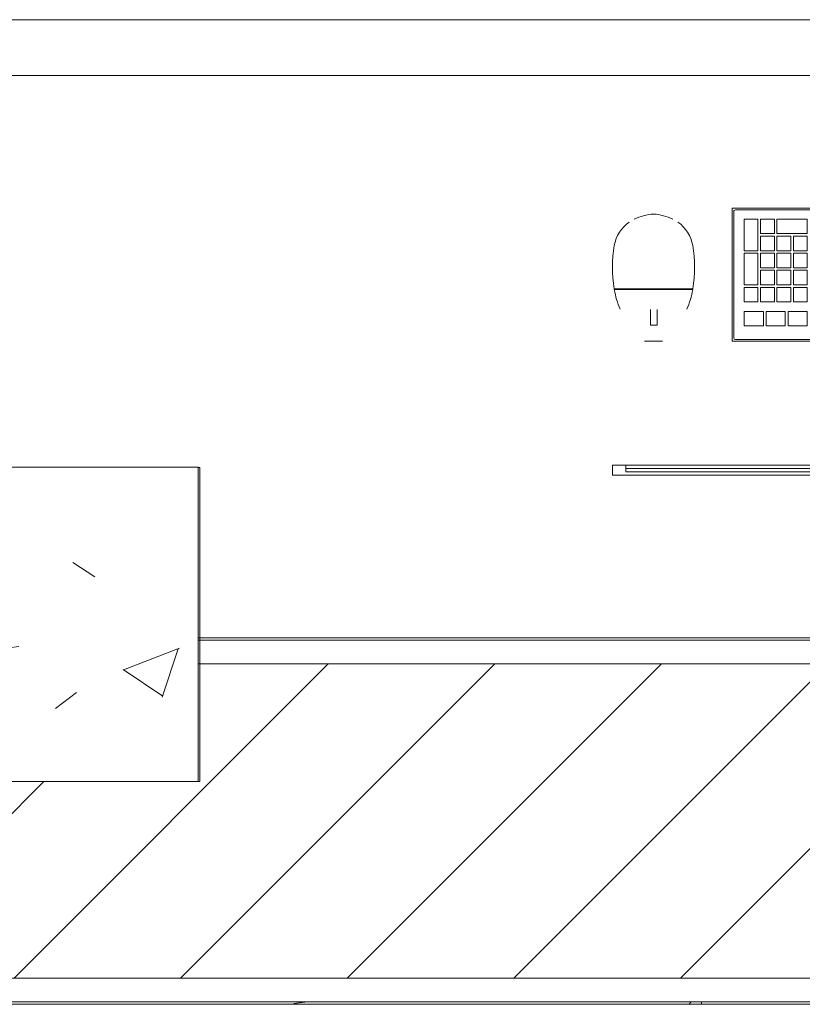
# Model space of a CAD drawing. Header units: metres. Extents: x 1.7 to 42.3, y -72.9 to -47.6.
# Tile 92 of 216: x 15.1 to 15.8, y -71.9 to -71. Entities that reach past the tile are written whole.
import ezdxf

# ---------------------------------------------------------------- set-up
doc = ezdxf.new("R2010")
doc.units = ezdxf.units.M
for name, color, linetype, lineweight in [('A-COLS', 7, 'Continuous', 18), ('A-FLOR', 7, 'Continuous', 18), ('A-GENM', 7, 'Continuous', 18), ('A-WALL', 7, 'Continuous', 18), ('A-WALL-PATT', 7, 'Continuous', 18), ('S-COLS', 7, 'Continuous', 18)]:
    doc.layers.add(name, color=color, linetype=linetype, lineweight=lineweight)
pattern_1 = [(49.99999999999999, (21.555, -62.9), (0.5465545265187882, -0.04781508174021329), [0.05715, -0.62865]), (355, (21.555, -62.9), (-0.1057276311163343, 0.5731658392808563), [0.04572, -0.50292]), (100.451, (21.601, -62.904), (0.440827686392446, 0.5253490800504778), [0.04857, -0.53427]), (46.184, (21.555, -62.748), (0.8132373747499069, -0.1261291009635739), [0.08573, -0.9429799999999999]), (96.636, (21.623, -62.758), (0.7122119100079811, 0.7422871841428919), [0.07286000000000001, -0.8014100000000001]), (351.184, (21.555, -62.748), (0.7122166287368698, 0.7422739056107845), [0.06858, -0.75438]), (21, (21.631, -62.786), (0.4548461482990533, -0.3067949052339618), [0.05715, -0.62865]), (326, (21.631, -62.786), (0.1854048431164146, 0.5525599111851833), [0.04572, -0.50292]), (71.45100000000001, (21.669, -62.81100000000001), (0.6402508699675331, 0.2457631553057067), [0.04857, -0.53427]), (37.50000000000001, (21.555, -62.9), (0.009260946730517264, 0.2536671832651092), [0.02515, -0.47168, 0.02515, -0.48539, -0.5048199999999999]), (37.50000000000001, (21.555, -62.9), (0.009260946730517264, 0.2536671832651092), [-1.007, 0.02515, -0.47968]), (7.499999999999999, (21.555, -62.9), (0.2004558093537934, 0.3005459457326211), [0.02515, -0.26594, 0.02515, -0.46025, -0.1924]), (7.499999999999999, (21.555, -62.9), (0.2004558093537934, 0.3005459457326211), [-0.7764800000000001, 0.02515, -0.16726]), (327.5, (21.385, -62.9), (0.4067681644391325, -0.01718819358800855), [0.02515, -0.16535, 0.02515, -0.56921, -0.78867]), (327.5, (21.385, -62.9), (0.4067681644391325, -0.01718819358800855), [-0.78486, 0.02515, -0.76352]), (317.5, (21.309, -62.9), (0.4443831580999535, 0.07627942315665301), [0.02515, -0.2225, 0.02515, -0.36957, -0.56007]), (317.5, (21.309, -62.9), (0.4443831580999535, 0.07627942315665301), [-0.64237, 0.02515, -0.53492])]

# ---------------------------------------------------------------- blocks, each defined once
blk = doc.blocks.new('COMPUTADOR_ TECLADO_MONITOR_MOUSE - Keyboard-2902647-2PAV - FRIGORÍFICA')
at = {"layer": 'A-GENM', "color": 253, "true_color": 0xaaaaaa}
for p, q in [((0.07620000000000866, 0.2274093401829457), (-0.07619999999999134, 0.2274093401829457)), ((-0.07619999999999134, 0.2274093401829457), (-0.07619999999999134, 0.2147093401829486)), ((0.07620000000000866, 0.2147093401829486), (0.07620000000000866, 0.2274093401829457)), ((-0.07619999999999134, 0.2147093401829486), (0.07620000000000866, 0.2147093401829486)), ((-0.07619999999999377, 0.2083593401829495), (-0.07619999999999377, 0.2147093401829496)), ((-0.07619999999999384, 0.1277936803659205), (-0.07619999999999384, 0.2083593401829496)), ((0.05080000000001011, 0.2147093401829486), (-0.05079999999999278, 0.2147093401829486)), ((-0.05079999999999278, 0.2147093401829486), (-0.05079999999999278, 0.1956593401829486)), ((0.05080000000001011, 0.1956593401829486), (0.05080000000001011, 0.2147093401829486)), ((0.07620000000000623, 0.2147093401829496), (0.07620000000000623, 0.2083593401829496)), ((0.07620000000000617, 0.2083593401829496), (0.07620000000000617, 0.1277936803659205)), ((-0.05079999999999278, 0.1956593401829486), (0.05080000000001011, 0.1956593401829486)), ((0.02540000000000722, 0.1710955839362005), (-0.0253999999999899, 0.1710955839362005)), ((-0.0253999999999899, 0.1710955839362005), (-0.0253999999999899, 0.1277936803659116)), ((0.02540000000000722, 0.1277936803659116), (0.02540000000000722, 0.1710955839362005)), ((0.3048000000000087, 0.1277936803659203), (-0.304799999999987, 0.1277936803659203)), ((-0.304799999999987, 0.1277936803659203), (-0.304799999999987, 0.1182686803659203)), ((-0.2920999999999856, 0.1182686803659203), (-0.2920999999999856, 0.1246186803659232)), ((-0.2920999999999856, 0.1246186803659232), (0.2921000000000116, 0.1246186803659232)), ((0.2921000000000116, 0.1246186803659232), (-0.2920999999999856, 0.1246186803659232)), ((-0.2920999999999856, 0.1246186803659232), (-0.2920999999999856, 0.1214436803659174)), ((-0.0253999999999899, 0.1277936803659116), (0.02540000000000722, 0.1277936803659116)), ((0.2921000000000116, 0.1246186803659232), (0.2921000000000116, 0.1182686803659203)), ((0.2921000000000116, 0.1214436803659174), (0.2921000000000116, 0.1246186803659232)), ((0.3048000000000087, 0.1182686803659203), (0.3048000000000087, 0.1277936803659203)), ((-0.304799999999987, 0.1182686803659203), (-0.2920999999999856, 0.1182686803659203)), ((-0.2920999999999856, 0.1214436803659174), (0.2921000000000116, 0.1214436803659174)), ((0.2921000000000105, 0.1182686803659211), (-0.2920999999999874, 0.1182686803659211)), ((-0.07619999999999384, 0.04960934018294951), (-0.07619999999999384, 0.1182686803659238)), ((0.07620000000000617, 0.1182686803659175), (0.07620000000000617, 0.04960934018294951)), ((0.2921000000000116, 0.1182686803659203), (0.3048000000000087, 0.1182686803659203)), ((-0.07619999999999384, 0.0496093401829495), (0.07620000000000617, 0.0496093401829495)), ((-0.1904999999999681, -2.416993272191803e-14), (0.190500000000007, -2.416993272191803e-14)), ((-0.1904999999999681, -0.1269999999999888), (-0.1904999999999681, -2.416147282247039e-14)), ((-0.1889124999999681, -0.003175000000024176), (-0.1889124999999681, -0.1238249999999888)), ((0.187325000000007, -0.001587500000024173), (-0.1873249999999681, -0.001587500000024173)), ((0.188912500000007, -0.1238249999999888), (0.188912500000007, -0.00317500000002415)), ((0.190500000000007, -2.416993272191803e-14), (0.190500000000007, -0.1269999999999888)), ((0.2742410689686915, -5.891336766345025e-14), (0.2569116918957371, -5.880348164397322e-14)), ((-0.1631859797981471, -0.01464231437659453), (-0.1808453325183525, -0.01464231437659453)), ((-0.1808453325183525, -0.01464231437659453), (-0.1808453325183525, -0.02851752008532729)), ((-0.1631859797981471, -0.02851752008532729), (-0.1631859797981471, -0.01464231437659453)), ((-0.1357599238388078, -0.01464231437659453), (-0.1490224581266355, -0.01464231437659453)), ((-0.1490224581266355, -0.01464231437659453), (-0.1490224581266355, -0.02851752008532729)), ((-0.1357599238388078, -0.02851752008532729), (-0.1357599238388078, -0.01464231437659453)), ((-0.1200827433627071, -0.01464231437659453), (-0.1333452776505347, -0.01464231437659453)), ((-0.1333452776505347, -0.01464231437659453), (-0.1333452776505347, -0.02851752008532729)), ((-0.1200827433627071, -0.02851752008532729), (-0.1200827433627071, -0.01464231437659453)), ((-0.1044055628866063, -0.01464231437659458), (-0.117668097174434, -0.01464231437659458)), ((-0.117668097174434, -0.01464231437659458), (-0.117668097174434, -0.02851752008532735)), ((-0.1044055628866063, -0.02851752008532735), (-0.1044055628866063, -0.01464231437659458)), ((-0.08872838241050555, -0.01464231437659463), (-0.1019909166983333, -0.01464231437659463)), ((-0.1019909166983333, -0.01464231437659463), (-0.1019909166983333, -0.0285175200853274)), ((-0.08872838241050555, -0.0285175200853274), (-0.08872838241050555, -0.01464231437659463)), ((-0.0668457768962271, -0.01464231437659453), (-0.08010831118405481, -0.01464231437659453)), ((-0.08010831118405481, -0.01464231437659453), (-0.08010831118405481, -0.02851752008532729)), ((-0.0668457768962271, -0.02851752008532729), (-0.0668457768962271, -0.01464231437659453)), ((-0.05116859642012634, -0.01464231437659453), (-0.06443113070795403, -0.01464231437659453)), ((-0.06443113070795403, -0.01464231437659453), (-0.06443113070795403, -0.02851752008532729)), ((-0.05116859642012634, -0.02851752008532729), (-0.05116859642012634, -0.01464231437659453)), ((-0.03549141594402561, -0.01464231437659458), (-0.0487539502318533, -0.01464231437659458)), ((-0.0487539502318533, -0.01464231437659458), (-0.0487539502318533, -0.02851752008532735)), ((-0.03549141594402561, -0.02851752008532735), (-0.03549141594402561, -0.01464231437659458)), ((-0.01981423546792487, -0.01464231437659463), (-0.03307676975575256, -0.01464231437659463)), ((-0.03307676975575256, -0.01464231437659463), (-0.03307676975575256, -0.0285175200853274)), ((-0.01981423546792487, -0.0285175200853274), (-0.01981423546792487, -0.01464231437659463)), ((0.002068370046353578, -0.01464231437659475), (-0.01119416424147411, -0.01464231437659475)), ((-0.01119416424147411, -0.01464231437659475), (-0.01119416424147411, -0.02851752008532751)), ((0.002068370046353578, -0.02851752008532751), (0.002068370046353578, -0.01464231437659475)), ((0.01774555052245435, -0.01464231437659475), (0.004483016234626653, -0.01464231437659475)), ((0.004483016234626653, -0.01464231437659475), (0.004483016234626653, -0.02851752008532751)), ((0.01774555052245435, -0.02851752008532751), (0.01774555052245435, -0.01464231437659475)), ((0.03342273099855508, -0.0146423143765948), (0.02016019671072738, -0.0146423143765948)), ((0.02016019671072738, -0.0146423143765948), (0.02016019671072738, -0.02851752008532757)), ((0.03342273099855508, -0.02851752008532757), (0.03342273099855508, -0.0146423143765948)), ((0.04909991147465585, -0.01464231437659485), (0.03583737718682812, -0.01464231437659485)), ((0.03583737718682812, -0.01464231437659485), (0.03583737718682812, -0.02851752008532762)), ((0.04909991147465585, -0.02851752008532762), (0.04909991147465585, -0.01464231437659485)), ((0.07495126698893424, -0.01464231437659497), (0.06168873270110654, -0.01464231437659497)), ((0.06168873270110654, -0.01464231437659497), (0.06168873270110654, -0.02851752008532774)), ((0.07495126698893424, -0.02851752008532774), (0.07495126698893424, -0.01464231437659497)), ((0.09062844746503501, -0.01464231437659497), (0.07736591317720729, -0.01464231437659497)), ((0.07736591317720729, -0.01464231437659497), (0.07736591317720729, -0.02851752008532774)), ((0.09062844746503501, -0.02851752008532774), (0.09062844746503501, -0.01464231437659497)), ((0.1063056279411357, -0.01464231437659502), (0.09304309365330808, -0.01464231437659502)), ((0.09304309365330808, -0.01464231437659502), (0.09304309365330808, -0.02851752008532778)), ((0.1063056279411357, -0.02851752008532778), (0.1063056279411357, -0.01464231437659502)), ((0.1371667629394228, -0.01464231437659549), (0.1187952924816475, -0.01464231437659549)), ((0.1187952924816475, -0.01464231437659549), (0.1187952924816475, -0.02851752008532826)), ((0.1371667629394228, -0.02851752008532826), (0.1371667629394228, -0.01464231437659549)), ((0.1581280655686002, -0.01464231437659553), (0.1397565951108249, -0.01464231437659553)), ((0.1397565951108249, -0.01464231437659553), (0.1397565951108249, -0.02851752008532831)), ((0.1581280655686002, -0.02851752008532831), (0.1581280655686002, -0.01464231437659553)), ((0.1790893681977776, -0.01464231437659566), (0.1607178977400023, -0.01464231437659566)), ((0.1607178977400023, -0.01464231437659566), (0.1607178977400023, -0.02851752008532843)), ((0.1790893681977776, -0.02851752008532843), (0.1790893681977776, -0.01464231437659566)), ((0.2685849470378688, -0.01555377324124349), (0.2622349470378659, -0.01555377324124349)), ((0.2622349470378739, -0.0155537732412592), (0.2622349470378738, -0.03028144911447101)), ((0.2685849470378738, -0.030281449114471), (0.2685849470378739, -0.01555377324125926)), ((-0.1808453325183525, -0.02851752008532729), (-0.1631859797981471, -0.02851752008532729)), ((-0.1490224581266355, -0.02851752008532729), (-0.1357599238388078, -0.02851752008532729)), ((-0.1333452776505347, -0.02851752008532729), (-0.1200827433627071, -0.02851752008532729)), ((-0.117668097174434, -0.02851752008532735), (-0.1044055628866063, -0.02851752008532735)), ((-0.1019909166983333, -0.0285175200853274), (-0.08872838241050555, -0.0285175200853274)), ((-0.08010831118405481, -0.02851752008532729), (-0.0668457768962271, -0.02851752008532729)), ((-0.06443113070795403, -0.02851752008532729), (-0.05116859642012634, -0.02851752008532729)), ((-0.0487539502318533, -0.02851752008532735), (-0.03549141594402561, -0.02851752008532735)), ((-0.03307676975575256, -0.0285175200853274), (-0.01981423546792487, -0.0285175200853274)), ((-0.01119416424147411, -0.02851752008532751), (0.002068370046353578, -0.02851752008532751)), ((0.004483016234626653, -0.02851752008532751), (0.01774555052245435, -0.02851752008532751)), ((0.02016019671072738, -0.02851752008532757), (0.03342273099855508, -0.02851752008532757)), ((0.03583737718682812, -0.02851752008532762), (0.04909991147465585, -0.02851752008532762)), ((0.06168873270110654, -0.02851752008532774), (0.07495126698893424, -0.02851752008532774)), ((0.07736591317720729, -0.02851752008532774), (0.09062844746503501, -0.02851752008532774)), ((0.09304309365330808, -0.02851752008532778), (0.1063056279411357, -0.02851752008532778)), ((0.1187952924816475, -0.02851752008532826), (0.1371667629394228, -0.02851752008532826)), ((0.1397565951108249, -0.02851752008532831), (0.1581280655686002, -0.02851752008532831)), ((0.1607178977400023, -0.02851752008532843), (0.1790893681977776, -0.02851752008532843)), ((-0.1671142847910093, -0.03762741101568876), (-0.180376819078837, -0.03762741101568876)), ((-0.180376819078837, -0.03762741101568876), (-0.180376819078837, -0.05150261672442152)), ((-0.1671142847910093, -0.05150261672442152), (-0.1671142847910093, -0.03762741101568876)), ((-0.1514371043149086, -0.03762741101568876), (-0.1646996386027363, -0.03762741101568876)), ((-0.1646996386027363, -0.03762741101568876), (-0.1646996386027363, -0.05150261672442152)), ((-0.1514371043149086, -0.05150261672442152), (-0.1514371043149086, -0.03762741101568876)), ((-0.1357599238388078, -0.03762741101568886), (-0.1490224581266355, -0.03762741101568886)), ((-0.1490224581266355, -0.03762741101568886), (-0.1490224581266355, -0.05150261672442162)), ((-0.1357599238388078, -0.05150261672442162), (-0.1357599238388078, -0.03762741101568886)), ((-0.1200827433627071, -0.03762741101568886), (-0.1333452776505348, -0.03762741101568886)), ((-0.1333452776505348, -0.03762741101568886), (-0.1333452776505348, -0.05150261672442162)), ((-0.1200827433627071, -0.05150261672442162), (-0.1200827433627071, -0.03762741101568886)), ((-0.1044055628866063, -0.03762741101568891), (-0.117668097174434, -0.03762741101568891)), ((-0.117668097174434, -0.03762741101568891), (-0.117668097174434, -0.05150261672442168)), ((-0.1044055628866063, -0.05150261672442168), (-0.1044055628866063, -0.03762741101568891)), ((-0.0887283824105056, -0.03762741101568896), (-0.1019909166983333, -0.03762741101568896)), ((-0.1019909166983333, -0.03762741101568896), (-0.1019909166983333, -0.05150261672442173)), ((-0.0887283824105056, -0.05150261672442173), (-0.0887283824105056, -0.03762741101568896)), ((-0.07305120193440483, -0.03762741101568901), (-0.08631373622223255, -0.03762741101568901)), ((-0.08631373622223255, -0.03762741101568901), (-0.08631373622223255, -0.05150261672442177)), ((-0.07305120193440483, -0.05150261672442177), (-0.07305120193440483, -0.03762741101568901)), ((-0.05737402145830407, -0.03762741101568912), (-0.07063655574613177, -0.03762741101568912)), ((-0.07063655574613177, -0.03762741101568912), (-0.07063655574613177, -0.05150261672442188)), ((-0.05737402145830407, -0.05150261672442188), (-0.05737402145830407, -0.03762741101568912)), ((-0.04169684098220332, -0.03762741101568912), (-0.05495937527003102, -0.03762741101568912)), ((-0.05495937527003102, -0.03762741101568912), (-0.05495937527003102, -0.05150261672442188)), ((-0.04169684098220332, -0.05150261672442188), (-0.04169684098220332, -0.03762741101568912)), ((-0.02601966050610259, -0.03762741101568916), (-0.03928219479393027, -0.03762741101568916)), ((-0.03928219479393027, -0.03762741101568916), (-0.03928219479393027, -0.05150261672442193)), ((-0.02601966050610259, -0.05150261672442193), (-0.02601966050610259, -0.03762741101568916)), ((-0.01034248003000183, -0.03762741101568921), (-0.02360501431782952, -0.03762741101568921)), ((-0.02360501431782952, -0.03762741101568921), (-0.02360501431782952, -0.05150261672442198)), ((-0.01034248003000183, -0.05150261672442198), (-0.01034248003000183, -0.03762741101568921)), ((0.005334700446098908, -0.03762741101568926), (-0.007927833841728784, -0.03762741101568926)), ((-0.007927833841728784, -0.03762741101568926), (-0.007927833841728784, -0.05150261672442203)), ((0.005334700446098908, -0.05150261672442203), (0.005334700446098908, -0.03762741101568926)), ((0.02101188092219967, -0.03762741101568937), (0.007749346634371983, -0.03762741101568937)), ((0.007749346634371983, -0.03762741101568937), (0.007749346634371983, -0.05150261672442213)), ((0.02101188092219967, -0.05150261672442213), (0.02101188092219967, -0.03762741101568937)), ((0.04909991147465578, -0.03762741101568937), (0.02342652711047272, -0.03762741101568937)), ((0.02342652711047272, -0.03762741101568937), (0.02342652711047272, -0.05150261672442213)), ((0.04909991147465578, -0.05150261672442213), (0.04909991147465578, -0.03762741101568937)), ((0.07495126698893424, -0.03762741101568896), (0.06168873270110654, -0.03762741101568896)), ((0.06168873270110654, -0.03762741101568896), (0.06168873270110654, -0.05150261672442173)), ((0.07495126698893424, -0.05150261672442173), (0.07495126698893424, -0.03762741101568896)), ((0.09062844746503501, -0.03762741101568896), (0.07736591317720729, -0.03762741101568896)), ((0.07736591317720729, -0.03762741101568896), (0.07736591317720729, -0.05150261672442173)), ((0.09062844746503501, -0.05150261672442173), (0.09062844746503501, -0.03762741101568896)), ((0.1063056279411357, -0.03762741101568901), (0.09304309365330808, -0.03762741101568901)), ((0.09304309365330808, -0.03762741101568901), (0.09304309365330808, -0.05150261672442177)), ((0.1063056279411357, -0.05150261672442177), (0.1063056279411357, -0.03762741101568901)), ((0.1320578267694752, -0.03762741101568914), (0.1187952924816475, -0.03762741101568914)), ((0.1187952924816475, -0.03762741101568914), (0.1187952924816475, -0.05150261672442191)), ((0.1320578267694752, -0.05150261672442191), (0.1320578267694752, -0.03762741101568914)), ((0.147735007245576, -0.03762741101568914), (0.1344724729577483, -0.03762741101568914)), ((0.1344724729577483, -0.03762741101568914), (0.1344724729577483, -0.05150261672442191)), ((0.147735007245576, -0.05150261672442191), (0.147735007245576, -0.03762741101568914)), ((0.1634121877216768, -0.0376274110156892), (0.150149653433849, -0.0376274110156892)), ((0.150149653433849, -0.0376274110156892), (0.150149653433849, -0.05150261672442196)), ((0.1634121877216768, -0.05150261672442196), (0.1634121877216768, -0.0376274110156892)), ((0.1790893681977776, -0.03762741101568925), (0.1658268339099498, -0.03762741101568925)), ((0.1658268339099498, -0.03762741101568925), (0.1658268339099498, -0.05150261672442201)), ((0.1790893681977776, -0.05150261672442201), (0.1790893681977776, -0.03762741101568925)), ((-0.180376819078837, -0.05150261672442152), (-0.1671142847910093, -0.05150261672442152)), ((-0.1590605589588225, -0.05391726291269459), (-0.180376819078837, -0.05391726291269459)), ((-0.180376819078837, -0.05391726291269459), (-0.180376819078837, -0.06779246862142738)), ((-0.1646996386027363, -0.05150261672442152), (-0.1514371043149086, -0.05150261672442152)), ((-0.1590605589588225, -0.06779246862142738), (-0.1590605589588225, -0.05391726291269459)), ((-0.1433833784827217, -0.05391726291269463), (-0.1566459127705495, -0.05391726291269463)), ((-0.1566459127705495, -0.05391726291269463), (-0.1566459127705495, -0.0677924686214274)), ((-0.1490224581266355, -0.05150261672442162), (-0.1357599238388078, -0.05150261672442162)), ((-0.1433833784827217, -0.0677924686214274), (-0.1433833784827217, -0.05391726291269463)), ((-0.127706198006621, -0.05391726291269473), (-0.1409687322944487, -0.05391726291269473)), ((-0.1409687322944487, -0.05391726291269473), (-0.1409687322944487, -0.0677924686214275)), ((-0.1333452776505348, -0.05150261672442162), (-0.1200827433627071, -0.05150261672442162)), ((-0.127706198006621, -0.0677924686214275), (-0.127706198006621, -0.05391726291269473)), ((-0.1120290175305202, -0.05391726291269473), (-0.1252915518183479, -0.05391726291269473)), ((-0.1252915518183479, -0.05391726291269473), (-0.1252915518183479, -0.0677924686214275)), ((-0.117668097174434, -0.05150261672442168), (-0.1044055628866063, -0.05150261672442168)), ((-0.1120290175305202, -0.0677924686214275), (-0.1120290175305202, -0.05391726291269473)), ((-0.09635183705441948, -0.05391726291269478), (-0.1096143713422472, -0.05391726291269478)), ((-0.1096143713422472, -0.05391726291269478), (-0.1096143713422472, -0.06779246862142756)), ((-0.1019909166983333, -0.05150261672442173), (-0.0887283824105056, -0.05150261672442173)), ((-0.09635183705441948, -0.06779246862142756), (-0.09635183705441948, -0.05391726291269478)), ((-0.08067465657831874, -0.05391726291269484), (-0.09393719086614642, -0.05391726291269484)), ((-0.09393719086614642, -0.05391726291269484), (-0.09393719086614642, -0.06779246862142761)), ((-0.08631373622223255, -0.05150261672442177), (-0.07305120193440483, -0.05150261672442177)), ((-0.08067465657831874, -0.06779246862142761), (-0.08067465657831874, -0.05391726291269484)), ((-0.064997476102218, -0.05391726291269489), (-0.0782600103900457, -0.05391726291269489)), ((-0.0782600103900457, -0.05391726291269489), (-0.0782600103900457, -0.06779246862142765)), ((-0.07063655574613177, -0.05150261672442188), (-0.05737402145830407, -0.05150261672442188)), ((-0.064997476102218, -0.06779246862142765), (-0.064997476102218, -0.05391726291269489)), ((-0.04932029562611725, -0.05391726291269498), (-0.06258282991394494, -0.05391726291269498)), ((-0.06258282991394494, -0.05391726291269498), (-0.06258282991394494, -0.06779246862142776)), ((-0.05495937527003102, -0.05150261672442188), (-0.04169684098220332, -0.05150261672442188)), ((-0.04932029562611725, -0.06779246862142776), (-0.04932029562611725, -0.05391726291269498)), ((-0.0336431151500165, -0.05391726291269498), (-0.04690564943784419, -0.05391726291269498)), ((-0.04690564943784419, -0.05391726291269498), (-0.04690564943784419, -0.06779246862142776)), ((-0.03928219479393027, -0.05150261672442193), (-0.02601966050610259, -0.05150261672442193)), ((-0.0336431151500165, -0.06779246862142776), (-0.0336431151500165, -0.05391726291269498)), ((-0.01796593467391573, -0.05391726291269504), (-0.03122846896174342, -0.05391726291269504)), ((-0.03122846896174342, -0.05391726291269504), (-0.03122846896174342, -0.0677924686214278)), ((-0.02360501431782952, -0.05150261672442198), (-0.01034248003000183, -0.05150261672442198)), ((-0.01796593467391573, -0.0677924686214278), (-0.01796593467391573, -0.05391726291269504)), ((-0.002288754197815, -0.05391726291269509), (-0.01555128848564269, -0.05391726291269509)), ((-0.01555128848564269, -0.05391726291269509), (-0.01555128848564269, -0.06779246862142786)), ((-0.007927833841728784, -0.05150261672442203), (0.005334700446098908, -0.05150261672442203)), ((-0.002288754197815, -0.06779246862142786), (-0.002288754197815, -0.05391726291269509)), ((0.01338842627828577, -0.05391726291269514), (0.0001258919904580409, -0.05391726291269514)), ((0.0001258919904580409, -0.05391726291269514), (0.0001258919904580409, -0.06779246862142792)), ((0.007749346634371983, -0.05150261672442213), (0.02101188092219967, -0.05150261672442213)), ((0.01338842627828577, -0.06779246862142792), (0.01338842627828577, -0.05391726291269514)), ((0.03344946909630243, -0.05391726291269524), (0.01580307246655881, -0.05391726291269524)), ((0.01580307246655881, -0.05391726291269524), (0.01580307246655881, -0.06779246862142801)), ((0.02342652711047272, -0.05150261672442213), (0.04909991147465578, -0.05150261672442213)), ((0.03344946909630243, -0.06779246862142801), (0.03344946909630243, -0.05391726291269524)), ((0.04909991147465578, -0.05391726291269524), (0.03586411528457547, -0.05391726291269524)), ((0.03586411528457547, -0.05391726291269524), (0.03586411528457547, -0.08408232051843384)), ((0.04909991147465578, -0.08408232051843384), (0.04909991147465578, -0.05391726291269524)), ((0.06168873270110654, -0.05150261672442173), (0.07495126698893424, -0.05150261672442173)), ((0.06168873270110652, -0.0539172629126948), (0.06168873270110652, -0.06779246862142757)), ((0.07495126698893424, -0.0539172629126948), (0.06168873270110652, -0.0539172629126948)), ((0.07495126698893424, -0.06779246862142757), (0.07495126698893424, -0.0539172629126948)), ((0.07736591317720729, -0.05150261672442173), (0.09062844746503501, -0.05150261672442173)), ((0.07736591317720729, -0.0539172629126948), (0.07736591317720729, -0.06779246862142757)), ((0.09062844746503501, -0.0539172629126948), (0.07736591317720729, -0.0539172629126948)), ((0.09062844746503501, -0.06779246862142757), (0.09062844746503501, -0.0539172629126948)), ((0.09304309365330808, -0.05150261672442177), (0.1063056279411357, -0.05150261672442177)), ((0.09304309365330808, -0.05391726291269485), (0.09304309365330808, -0.06779246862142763)), ((0.1063056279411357, -0.05391726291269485), (0.09304309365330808, -0.05391726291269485)), ((0.1063056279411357, -0.06779246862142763), (0.1063056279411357, -0.05391726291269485)), ((0.1187952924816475, -0.05150261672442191), (0.1320578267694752, -0.05150261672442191)), ((0.1320578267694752, -0.05391726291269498), (0.1187952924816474, -0.05391726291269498)), ((0.1187952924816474, -0.05391726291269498), (0.1187952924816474, -0.06779246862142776)), ((0.1320578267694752, -0.06779246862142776), (0.1320578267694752, -0.05391726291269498)), ((0.1344724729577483, -0.05150261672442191), (0.147735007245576, -0.05150261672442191)), ((0.1477350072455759, -0.05391726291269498), (0.1344724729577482, -0.05391726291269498)), ((0.1344724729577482, -0.05391726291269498), (0.1344724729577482, -0.06779246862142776)), ((0.1477350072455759, -0.06779246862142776), (0.1477350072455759, -0.05391726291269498)), ((0.150149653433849, -0.05150261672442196), (0.1634121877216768, -0.05150261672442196)), ((0.1634121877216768, -0.05391726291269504), (0.150149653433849, -0.05391726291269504)), ((0.150149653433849, -0.05391726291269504), (0.150149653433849, -0.0677924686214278)), ((0.1634121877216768, -0.0677924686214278), (0.1634121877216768, -0.05391726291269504)), ((0.1658268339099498, -0.05150261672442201), (0.1790893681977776, -0.05150261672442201)), ((0.1790893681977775, -0.05391726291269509), (0.1658268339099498, -0.05391726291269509)), ((0.1658268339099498, -0.05391726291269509), (0.1658268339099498, -0.0840823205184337)), ((0.1790893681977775, -0.0840823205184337), (0.1790893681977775, -0.05391726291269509)), ((0.3031434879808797, -0.0501541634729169), (0.2280092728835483, -0.05015416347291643)), ((0.3030072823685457, -0.04934417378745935), (0.2281454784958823, -0.04934417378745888)), ((0.2289604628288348, -0.04934417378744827), (0.2289604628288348, -0.05015416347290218)), ((0.2289604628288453, -0.05015416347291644), (0.2289604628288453, -0.04934417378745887)), ((0.3021922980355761, -0.05015416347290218), (0.3021922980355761, -0.04934417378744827)), ((0.3021922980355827, -0.04934417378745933), (0.3021922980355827, -0.0501541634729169)), ((-0.180376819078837, -0.06779246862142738), (-0.1590605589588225, -0.06779246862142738)), ((-0.1546766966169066, -0.07020711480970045), (-0.180376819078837, -0.07020711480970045)), ((-0.180376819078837, -0.07020711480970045), (-0.180376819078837, -0.08408232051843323)), ((-0.1566459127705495, -0.0677924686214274), (-0.1433833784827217, -0.0677924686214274)), ((-0.1546766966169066, -0.08408232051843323), (-0.1546766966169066, -0.07020711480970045)), ((-0.1389995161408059, -0.07020711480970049), (-0.1522620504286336, -0.07020711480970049)), ((-0.1522620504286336, -0.07020711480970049), (-0.1522620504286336, -0.08408232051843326)), ((-0.1409687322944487, -0.0677924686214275), (-0.127706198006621, -0.0677924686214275)), ((-0.1389995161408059, -0.08408232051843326), (-0.1389995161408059, -0.07020711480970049)), ((-0.1233223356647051, -0.07020711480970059), (-0.1365848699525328, -0.07020711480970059)), ((-0.1365848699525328, -0.07020711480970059), (-0.1365848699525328, -0.08408232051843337)), ((-0.1252915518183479, -0.0677924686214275), (-0.1120290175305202, -0.0677924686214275)), ((-0.1233223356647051, -0.08408232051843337), (-0.1233223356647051, -0.07020711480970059)), ((-0.1076451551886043, -0.07020711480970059), (-0.120907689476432, -0.07020711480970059)), ((-0.120907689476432, -0.07020711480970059), (-0.120907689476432, -0.08408232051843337)), ((-0.1096143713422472, -0.06779246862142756), (-0.09635183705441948, -0.06779246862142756)), ((-0.1076451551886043, -0.08408232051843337), (-0.1076451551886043, -0.07020711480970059)), ((-0.0919679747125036, -0.07020711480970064), (-0.1052305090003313, -0.07020711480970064)), ((-0.1052305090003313, -0.07020711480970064), (-0.1052305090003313, -0.08408232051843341)), ((-0.09393719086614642, -0.06779246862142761), (-0.08067465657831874, -0.06779246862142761)), ((-0.0919679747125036, -0.08408232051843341), (-0.0919679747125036, -0.07020711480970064)), ((-0.07629079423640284, -0.07020711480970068), (-0.08955332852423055, -0.07020711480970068)), ((-0.08955332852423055, -0.07020711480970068), (-0.08955332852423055, -0.08408232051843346)), ((-0.0782600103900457, -0.06779246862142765), (-0.064997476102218, -0.06779246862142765)), ((-0.07629079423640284, -0.08408232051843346), (-0.07629079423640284, -0.07020711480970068)), ((-0.06061361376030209, -0.07020711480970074), (-0.0738761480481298, -0.07020711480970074)), ((-0.0738761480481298, -0.07020711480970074), (-0.0738761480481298, -0.0840823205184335)), ((-0.06258282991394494, -0.06779246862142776), (-0.04932029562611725, -0.06779246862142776)), ((-0.06061361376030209, -0.0840823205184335), (-0.06061361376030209, -0.07020711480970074)), ((-0.04493643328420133, -0.07020711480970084), (-0.05819896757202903, -0.07020711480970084)), ((-0.05819896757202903, -0.07020711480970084), (-0.05819896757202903, -0.08408232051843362)), ((-0.04690564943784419, -0.06779246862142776), (-0.0336431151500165, -0.06779246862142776)), ((-0.04493643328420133, -0.08408232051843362), (-0.04493643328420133, -0.07020711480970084)), ((-0.0292592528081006, -0.07020711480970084), (-0.04252178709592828, -0.07020711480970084)), ((-0.04252178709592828, -0.07020711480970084), (-0.04252178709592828, -0.08408232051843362)), ((-0.03122846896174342, -0.0677924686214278), (-0.01796593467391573, -0.0677924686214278)), ((-0.0292592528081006, -0.08408232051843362), (-0.0292592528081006, -0.07020711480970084)), ((-0.01358207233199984, -0.07020711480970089), (-0.02684460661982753, -0.07020711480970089)), ((-0.02684460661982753, -0.07020711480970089), (-0.02684460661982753, -0.08408232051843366)), ((-0.01555128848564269, -0.06779246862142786), (-0.002288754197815, -0.06779246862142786)), ((-0.01358207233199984, -0.08408232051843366), (-0.01358207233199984, -0.07020711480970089)), ((0.002095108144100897, -0.07020711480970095), (-0.0111674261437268, -0.07020711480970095)), ((-0.0111674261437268, -0.07020711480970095), (-0.0111674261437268, -0.08408232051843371)), ((0.0001258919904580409, -0.06779246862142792), (0.01338842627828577, -0.06779246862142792)), ((0.002095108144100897, -0.08408232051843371), (0.002095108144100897, -0.07020711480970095)), ((0.01777228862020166, -0.07020711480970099), (0.004509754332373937, -0.07020711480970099)), ((0.004509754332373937, -0.07020711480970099), (0.004509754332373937, -0.08408232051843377)), ((0.01580307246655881, -0.06779246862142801), (0.03344946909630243, -0.06779246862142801)), ((0.01777228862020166, -0.08408232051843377), (0.01777228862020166, -0.07020711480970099)), ((0.0334494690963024, -0.0702071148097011), (0.0201869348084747, -0.0702071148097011)), ((0.0201869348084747, -0.0702071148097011), (0.0201869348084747, -0.08408232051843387)), ((0.0334494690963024, -0.08408232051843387), (0.0334494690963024, -0.0702071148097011)), ((0.06168873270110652, -0.06779246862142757), (0.07495126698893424, -0.06779246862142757)), ((0.07736591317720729, -0.06779246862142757), (0.09062844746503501, -0.06779246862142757)), ((0.09304309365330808, -0.06779246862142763), (0.1063056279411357, -0.06779246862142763)), ((0.1187952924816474, -0.06779246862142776), (0.1320578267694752, -0.06779246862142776)), ((0.1320578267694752, -0.07020711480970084), (0.1187952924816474, -0.07020711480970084)), ((0.1187952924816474, -0.07020711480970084), (0.1187952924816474, -0.0840823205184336)), ((0.1320578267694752, -0.0840823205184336), (0.1320578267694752, -0.07020711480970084)), ((0.1344724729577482, -0.06779246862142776), (0.1477350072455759, -0.06779246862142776)), ((0.1477350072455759, -0.07020711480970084), (0.1344724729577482, -0.07020711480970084)), ((0.1344724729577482, -0.07020711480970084), (0.1344724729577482, -0.0840823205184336)), ((0.1477350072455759, -0.0840823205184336), (0.1477350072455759, -0.07020711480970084)), ((0.150149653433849, -0.0677924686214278), (0.1634121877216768, -0.0677924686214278)), ((0.1634121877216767, -0.07020711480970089), (0.150149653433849, -0.07020711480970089)), ((0.150149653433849, -0.07020711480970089), (0.150149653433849, -0.08408232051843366)), ((0.1634121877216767, -0.08408232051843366), (0.1634121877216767, -0.07020711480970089)), ((-0.180376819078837, -0.08408232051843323), (-0.1546766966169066, -0.08408232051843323)), ((-0.1522620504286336, -0.08408232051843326), (-0.1389995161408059, -0.08408232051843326)), ((-0.1365848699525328, -0.08408232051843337), (-0.1233223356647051, -0.08408232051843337)), ((-0.120907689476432, -0.08408232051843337), (-0.1076451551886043, -0.08408232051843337)), ((-0.1052305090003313, -0.08408232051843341), (-0.0919679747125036, -0.08408232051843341)), ((-0.08955332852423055, -0.08408232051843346), (-0.07629079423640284, -0.08408232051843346)), ((-0.0738761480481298, -0.0840823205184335), (-0.06061361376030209, -0.0840823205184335)), ((-0.05819896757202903, -0.08408232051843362), (-0.04493643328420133, -0.08408232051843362)), ((-0.04252178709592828, -0.08408232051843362), (-0.0292592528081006, -0.08408232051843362)), ((-0.02684460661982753, -0.08408232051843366), (-0.01358207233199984, -0.08408232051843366)), ((-0.0111674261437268, -0.08408232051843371), (0.002095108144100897, -0.08408232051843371)), ((0.004509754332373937, -0.08408232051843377), (0.01777228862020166, -0.08408232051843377)), ((0.0201869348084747, -0.08408232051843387), (0.0334494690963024, -0.08408232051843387)), ((0.03586411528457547, -0.08408232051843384), (0.04909991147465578, -0.08408232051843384)), ((0.1187952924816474, -0.0840823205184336), (0.1320578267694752, -0.0840823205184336)), ((0.1344724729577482, -0.0840823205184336), (0.1477350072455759, -0.0840823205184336)), ((0.150149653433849, -0.08408232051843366), (0.1634121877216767, -0.08408232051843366)), ((0.1658268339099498, -0.0840823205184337), (0.1790893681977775, -0.0840823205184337)), ((-0.1630137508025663, -0.0864969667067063), (-0.1803768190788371, -0.0864969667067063)), ((-0.1803768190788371, -0.0864969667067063), (-0.1803768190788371, -0.1003721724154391)), ((-0.1630137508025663, -0.1003721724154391), (-0.1630137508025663, -0.0864969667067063)), ((-0.1473365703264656, -0.0864969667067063), (-0.1605991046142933, -0.0864969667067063)), ((-0.1605991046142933, -0.0864969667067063), (-0.1605991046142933, -0.1003721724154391)), ((-0.1473365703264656, -0.1003721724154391), (-0.1473365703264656, -0.0864969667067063)), ((-0.1316593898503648, -0.0864969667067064), (-0.1449219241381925, -0.0864969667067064)), ((-0.1449219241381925, -0.0864969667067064), (-0.1449219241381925, -0.1003721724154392)), ((-0.1316593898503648, -0.1003721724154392), (-0.1316593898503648, -0.0864969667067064)), ((-0.1159822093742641, -0.0864969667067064), (-0.1292447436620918, -0.0864969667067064)), ((-0.1292447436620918, -0.0864969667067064), (-0.1292447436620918, -0.1003721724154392)), ((-0.1159822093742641, -0.1003721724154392), (-0.1159822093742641, -0.0864969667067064)), ((-0.1003050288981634, -0.08649696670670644), (-0.1135675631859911, -0.08649696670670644)), ((-0.1135675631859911, -0.08649696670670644), (-0.1135675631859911, -0.1003721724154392)), ((-0.1003050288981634, -0.1003721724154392), (-0.1003050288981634, -0.08649696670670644)), ((-0.08462784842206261, -0.08649696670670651), (-0.0978903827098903, -0.08649696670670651)), ((-0.0978903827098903, -0.08649696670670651), (-0.0978903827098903, -0.1003721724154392)), ((-0.08462784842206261, -0.1003721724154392), (-0.08462784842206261, -0.08649696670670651)), ((-0.06895066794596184, -0.08649696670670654), (-0.08221320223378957, -0.08649696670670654)), ((-0.08221320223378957, -0.08649696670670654), (-0.08221320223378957, -0.1003721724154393)), ((-0.06895066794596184, -0.1003721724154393), (-0.06895066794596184, -0.08649696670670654)), ((-0.0532734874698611, -0.08649696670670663), (-0.06653602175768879, -0.08649696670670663)), ((-0.06653602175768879, -0.08649696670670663), (-0.06653602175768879, -0.1003721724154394)), ((-0.0532734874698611, -0.1003721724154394), (-0.0532734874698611, -0.08649696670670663)), ((-0.03759630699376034, -0.08649696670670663), (-0.05085884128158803, -0.08649696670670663)), ((-0.05085884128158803, -0.08649696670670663), (-0.05085884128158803, -0.1003721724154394)), ((-0.03759630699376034, -0.1003721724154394), (-0.03759630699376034, -0.08649696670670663)), ((-0.02191912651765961, -0.0864969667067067), (-0.03518166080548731, -0.0864969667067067)), ((-0.03518166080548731, -0.0864969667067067), (-0.03518166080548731, -0.1003721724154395)), ((-0.02191912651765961, -0.1003721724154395), (-0.02191912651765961, -0.0864969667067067)), ((-0.006241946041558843, -0.08649696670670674), (-0.01950448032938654, -0.08649696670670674)), ((-0.01950448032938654, -0.08649696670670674), (-0.01950448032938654, -0.1003721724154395)), ((-0.006241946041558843, -0.1003721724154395), (-0.006241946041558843, -0.08649696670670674)), ((0.00943523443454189, -0.08649696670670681), (-0.003827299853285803, -0.08649696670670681)), ((-0.003827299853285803, -0.08649696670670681), (-0.003827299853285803, -0.1003721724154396)), ((0.00943523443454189, -0.1003721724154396), (0.00943523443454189, -0.08649696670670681)), ((0.03344946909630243, -0.08649696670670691), (0.01184988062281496, -0.08649696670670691)), ((0.01184988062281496, -0.08649696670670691), (0.01184988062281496, -0.1003721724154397)), ((0.03344946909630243, -0.1003721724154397), (0.03344946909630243, -0.08649696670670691)), ((0.09062844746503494, -0.08649696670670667), (0.07736591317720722, -0.08649696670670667)), ((0.07736591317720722, -0.08649696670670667), (0.07736591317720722, -0.1003721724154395)), ((0.09062844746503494, -0.1003721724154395), (0.09062844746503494, -0.08649696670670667)), ((0.1320578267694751, -0.08649696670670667), (0.1187952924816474, -0.08649696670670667)), ((0.1187952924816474, -0.08649696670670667), (0.1187952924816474, -0.1003721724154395)), ((0.1320578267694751, -0.1003721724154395), (0.1320578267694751, -0.08649696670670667)), ((0.1477350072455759, -0.08649696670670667), (0.1344724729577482, -0.08649696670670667)), ((0.1344724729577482, -0.08649696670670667), (0.1344724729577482, -0.1003721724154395)), ((0.1477350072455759, -0.1003721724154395), (0.1477350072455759, -0.08649696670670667)), ((0.1634121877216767, -0.08649696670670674), (0.150149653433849, -0.08649696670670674)), ((0.150149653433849, -0.08649696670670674), (0.150149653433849, -0.1003721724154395)), ((0.1634121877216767, -0.1003721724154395), (0.1634121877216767, -0.08649696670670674)), ((0.1790893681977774, -0.08649696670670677), (0.1658268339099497, -0.08649696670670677)), ((0.1658268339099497, -0.08649696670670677), (0.1658268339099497, -0.1166620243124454)), ((0.1790893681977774, -0.1166620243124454), (0.1790893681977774, -0.08649696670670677)), ((-0.1803768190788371, -0.1003721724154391), (-0.1630137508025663, -0.1003721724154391)), ((-0.1630137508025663, -0.1027868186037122), (-0.1803768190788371, -0.1027868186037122)), ((-0.1803768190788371, -0.1027868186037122), (-0.1803768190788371, -0.1166620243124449)), ((-0.1630137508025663, -0.1166620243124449), (-0.1630137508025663, -0.1027868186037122)), ((-0.1605991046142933, -0.1003721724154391), (-0.1473365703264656, -0.1003721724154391)), ((-0.1473365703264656, -0.1027868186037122), (-0.1605991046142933, -0.1027868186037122)), ((-0.1605991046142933, -0.1027868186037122), (-0.1605991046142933, -0.1166620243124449)), ((-0.1473365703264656, -0.1166620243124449), (-0.1473365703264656, -0.1027868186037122)), ((-0.1449219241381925, -0.1003721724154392), (-0.1316593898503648, -0.1003721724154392)), ((-0.1275330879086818, -0.1027868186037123), (-0.1449219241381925, -0.1027868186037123)), ((-0.1449219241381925, -0.1027868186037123), (-0.1449219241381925, -0.116662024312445)), ((-0.1292447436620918, -0.1003721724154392), (-0.1159822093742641, -0.1003721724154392)), ((-0.1275330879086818, -0.116662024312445), (-0.1275330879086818, -0.1027868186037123)), ((-0.03719943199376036, -0.1027868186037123), (-0.1251184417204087, -0.1027868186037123)), ((-0.1251184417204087, -0.1027868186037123), (-0.1251184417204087, -0.116662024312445)), ((-0.1135675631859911, -0.1003721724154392), (-0.1003050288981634, -0.1003721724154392)), ((-0.0978903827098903, -0.1003721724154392), (-0.08462784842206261, -0.1003721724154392)), ((-0.08221320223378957, -0.1003721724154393), (-0.06895066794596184, -0.1003721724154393)), ((-0.06653602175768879, -0.1003721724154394), (-0.0532734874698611, -0.1003721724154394)), ((-0.05085884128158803, -0.1003721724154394), (-0.03759630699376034, -0.1003721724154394)), ((-0.03719943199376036, -0.116662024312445), (-0.03719943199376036, -0.1027868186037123)), ((-0.03518166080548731, -0.1003721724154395), (-0.02191912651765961, -0.1003721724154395)), ((-0.01759438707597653, -0.1027868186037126), (-0.03478478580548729, -0.1027868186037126)), ((-0.03478478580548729, -0.1027868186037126), (-0.03478478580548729, -0.1166620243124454)), ((-0.01950448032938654, -0.1003721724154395), (-0.006241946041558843, -0.1003721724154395)), ((-0.01759438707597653, -0.1166620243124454), (-0.01759438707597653, -0.1027868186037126)), ((-0.001917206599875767, -0.1027868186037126), (-0.01517974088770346, -0.1027868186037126)), ((-0.01517974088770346, -0.1027868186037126), (-0.01517974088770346, -0.1166620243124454)), ((-0.003827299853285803, -0.1003721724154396), (0.00943523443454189, -0.1003721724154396)), ((-0.001917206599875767, -0.1166620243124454), (-0.001917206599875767, -0.1027868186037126)), ((0.01375997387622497, -0.1027868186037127), (0.0004974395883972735, -0.1027868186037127)), ((0.0004974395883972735, -0.1027868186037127), (0.0004974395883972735, -0.1166620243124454)), ((0.01184988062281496, -0.1003721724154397), (0.03344946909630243, -0.1003721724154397)), ((0.01375997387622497, -0.1166620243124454), (0.01375997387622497, -0.1027868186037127)), ((0.03344946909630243, -0.1027868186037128), (0.01617462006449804, -0.1027868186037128)), ((0.01617462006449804, -0.1027868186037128), (0.01617462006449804, -0.1166620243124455)), ((0.03344946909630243, -0.1166620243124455), (0.03344946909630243, -0.1027868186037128)), ((0.06168873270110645, -0.1027868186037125), (0.06168873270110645, -0.1166620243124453)), ((0.07495126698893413, -0.1027868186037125), (0.06168873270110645, -0.1027868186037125)), ((0.07495126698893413, -0.1166620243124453), (0.07495126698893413, -0.1027868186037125)), ((0.07736591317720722, -0.1003721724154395), (0.09062844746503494, -0.1003721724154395)), ((0.07736591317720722, -0.1027868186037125), (0.07736591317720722, -0.1166620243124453)), ((0.09062844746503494, -0.1027868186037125), (0.07736591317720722, -0.1027868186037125)), ((0.09062844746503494, -0.1166620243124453), (0.09062844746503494, -0.1027868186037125)), ((0.09304309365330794, -0.1027868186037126), (0.09304309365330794, -0.1166620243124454)), ((0.1063056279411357, -0.1027868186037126), (0.09304309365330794, -0.1027868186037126)), ((0.1063056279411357, -0.1166620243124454), (0.1063056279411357, -0.1027868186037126)), ((0.1187952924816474, -0.1003721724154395), (0.1320578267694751, -0.1003721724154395)), ((0.1477350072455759, -0.1027868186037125), (0.1187952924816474, -0.1027868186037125)), ((0.1187952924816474, -0.1027868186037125), (0.1187952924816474, -0.1166620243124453)), ((0.1344724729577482, -0.1003721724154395), (0.1477350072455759, -0.1003721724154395)), ((0.1477350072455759, -0.1166620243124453), (0.1477350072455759, -0.1027868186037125)), ((0.150149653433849, -0.1003721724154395), (0.1634121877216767, -0.1003721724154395)), ((0.1634121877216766, -0.1027868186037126), (0.1501496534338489, -0.1027868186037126)), ((0.1501496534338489, -0.1027868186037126), (0.1501496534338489, -0.1166620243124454)), ((0.1634121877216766, -0.1166620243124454), (0.1634121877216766, -0.1027868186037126)), ((-0.1803768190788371, -0.1166620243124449), (-0.1630137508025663, -0.1166620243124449)), ((-0.1605991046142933, -0.1166620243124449), (-0.1473365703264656, -0.1166620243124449)), ((-0.1449219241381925, -0.116662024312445), (-0.1275330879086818, -0.116662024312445)), ((-0.1251184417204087, -0.116662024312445), (-0.03719943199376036, -0.116662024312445)), ((-0.03478478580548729, -0.1166620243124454), (-0.01759438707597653, -0.1166620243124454)), ((-0.01517974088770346, -0.1166620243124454), (-0.001917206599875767, -0.1166620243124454)), ((0.0004974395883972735, -0.1166620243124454), (0.01375997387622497, -0.1166620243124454)), ((0.01617462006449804, -0.1166620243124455), (0.03344946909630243, -0.1166620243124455)), ((0.06168873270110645, -0.1166620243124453), (0.07495126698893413, -0.1166620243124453)), ((0.07736591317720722, -0.1166620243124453), (0.09062844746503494, -0.1166620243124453)), ((0.09304309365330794, -0.1166620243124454), (0.1063056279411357, -0.1166620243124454)), ((0.1187952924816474, -0.1166620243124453), (0.1477350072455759, -0.1166620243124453)), ((0.1501496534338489, -0.1166620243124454), (0.1634121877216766, -0.1166620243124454)), ((0.1658268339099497, -0.1166620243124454), (0.1790893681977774, -0.1166620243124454)), ((0.190500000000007, -0.1269999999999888), (-0.1904999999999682, -0.1269999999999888)), ((-0.1873249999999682, -0.1254124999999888), (0.187325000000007, -0.1254124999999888))]:
    blk.add_line(p, q, dxfattribs=at)
for centre, radius, start, end in [((-0.1873249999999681, -0.003175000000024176), 0.0015875, 89.99999999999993, 179.9999999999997), ((0.187325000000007, -0.003175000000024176), 0.001587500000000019, 0, 90), ((0.3084937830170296, -0.06312787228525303), 0.08152202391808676, 156.5946082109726, 170.2656996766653), ((0.2226589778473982, -0.06312787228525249), 0.08152202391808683, 9.734300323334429, 23.40539178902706), ((0.3509143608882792, -0.07040509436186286), 0.1245622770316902, 170.6435078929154, 189.7343003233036), ((0.1802383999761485, -0.07040509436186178), 0.1245622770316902, 350.2656996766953, 9.356492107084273), ((0.2619340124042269, -0.08566961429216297), 0.03428211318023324, 189.7343003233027, 235.0948999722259), ((0.2692187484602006, -0.08566961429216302), 0.03428211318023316, 304.9051000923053, 350.2656996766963), ((0.2696779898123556, -0.0694336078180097), 0.05227036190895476, 244.500576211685, 265.4994237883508), ((0.2614747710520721, -0.06943360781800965), 0.05227036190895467, 274.5005762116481, 295.4994237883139), ((-0.1873249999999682, -0.1238249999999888), 0.001587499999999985, 179.9999999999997, 270.0000000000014), ((0.187325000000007, -0.1238249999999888), 0.001587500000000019, 269.9999999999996, 1.001749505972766e-12)]:
    blk.add_arc(centre, radius, start, end, dxfattribs=at)
blk = doc.blocks.new('Concreto-Retangular-Coluna - 20 X 30-8710665-2PAV - FRIGORÍFICA')
at = {"layer": 'S-COLS', "true_color": 0xaaaaaa}
h = blk.add_hatch(dxfattribs=at)
h.set_pattern_fill('FP_11', color=253, style=0, pattern_type=2)
h.set_pattern_definition([(49.99999999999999, (6.395, 8.679), (0.5465545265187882, -0.04781508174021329), [0.05715, -0.62865]), (355, (6.395, 8.679), (-0.1057276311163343, 0.5731658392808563), [0.04572, -0.50292]), (100.451, (6.441, 8.675), (0.440827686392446, 0.5253490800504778), [0.04857, -0.53427]), (46.184, (6.395, 8.832), (0.8132373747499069, -0.1261291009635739), [0.08573, -0.9429799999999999]), (96.636, (6.462999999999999, 8.821), (0.7122119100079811, 0.7422871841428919), [0.07286000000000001, -0.8014100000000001]), (351.184, (6.395, 8.832), (0.7122166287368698, 0.7422739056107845), [0.06858, -0.75438]), (21, (6.472, 8.794), (0.4548461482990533, -0.3067949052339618), [0.05715, -0.62865]), (326, (6.472, 8.794), (0.1854048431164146, 0.5525599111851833), [0.04572, -0.50292]), (71.45100000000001, (6.51, 8.767999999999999), (0.6402508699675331, 0.2457631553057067), [0.04857, -0.53427]), (37.50000000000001, (6.395, 8.679), (0.009260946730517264, 0.2536671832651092), [0.02515, -0.47168, 0.02515, -0.48539, -0.50483]), (37.50000000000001, (6.395, 8.679), (0.009260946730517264, 0.2536671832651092), [-1.007, 0.02515, -0.47968]), (7.499999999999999, (6.395, 8.679), (0.2004558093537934, 0.3005459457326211), [0.02515, -0.26594, 0.02515, -0.46025, -0.19241]), (7.499999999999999, (6.395, 8.679), (0.2004558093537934, 0.3005459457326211), [-0.7764800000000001, 0.02515, -0.16726]), (327.5, (6.226, 8.679), (0.4067681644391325, -0.01718819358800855), [0.02515, -0.16535, 0.02515, -0.56921, -0.78867]), (327.5, (6.226, 8.679), (0.4067681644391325, -0.01718819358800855), [-0.78486, 0.02515, -0.76352]), (317.5, (6.149, 8.679), (0.4443831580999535, 0.07627942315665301), [0.02515, -0.2225, 0.02515, -0.36957, -0.56007]), (317.5, (6.149, 8.679), (0.4443831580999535, 0.07627942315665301), [-0.64237, 0.02515, -0.53492])])
h.paths.add_polyline_path([(0.0999999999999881, -0.1500000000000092), (0.0999999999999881, 0.1499999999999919), (-0.1000000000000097, 0.1499999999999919), (-0.1000000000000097, -0.1500000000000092)])
at = {"layer": 'S-COLS', "color": 253, "true_color": 0xaaaaaa}
for p, q in [((0.09999999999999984, 0.15), (-0.1000000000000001, 0.15)), ((-0.1000000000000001, 0.15), (-0.1000000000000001, -0.1499999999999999)), ((0.09999999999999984, -0.1499999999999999), (0.09999999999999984, 0.15)), ((-0.1000000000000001, -0.1499999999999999), (0.09999999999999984, -0.1499999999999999))]:
    blk.add_line(p, q, dxfattribs=at)
blk = doc.blocks.new('Led_Stripe_11805 - Led_Stripe_11805-8119667-2PAV - FRIGORÍFICA')
at = {"layer": 'A-GENM', "color": 253, "true_color": 0xaaaaaa}
blk.add_line((-1.999999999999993, 0.00999999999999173), (2.000000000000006, 0.009999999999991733), dxfattribs=at)
blk = doc.blocks.new('4 GRE - ESCOLA DE CINEMA E AUDIOVISUAL CINE REX R07_rvt-1-2PAV - FRIGORÍFICA')
at = {"layer": 'A-WALL-PATT', "true_color": 0xd4d4d4}
h = blk.add_hatch(dxfattribs=at)
h.set_pattern_fill('FP_1', color=254, style=0, pattern_type=2)
h.set_pattern_definition(pattern_1)
h.paths.add_polyline_path([(11.46978762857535, -71.9394422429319), (11.47228762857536, -71.9394422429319), (11.47228762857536, -71.59444224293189), (15.05955433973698, -71.5944422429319), (15.05955433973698, -71.59194224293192), (11.46978762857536, -71.5919422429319), (11.46978762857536, -71.65582847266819)])
h.paths.add_polyline_path([(16.86896080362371, -71.59444224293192), (17.09006517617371, -71.59444224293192), (17.09006517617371, -71.59194224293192), (15.25955433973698, -71.59275684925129), (15.25955433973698, -71.5944422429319), (16.54286177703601, -71.59444224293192)])
h = blk.add_hatch(dxfattribs=at)
h.set_pattern_fill('FP_2', color=254, style=0, pattern_type=2)
h.set_pattern_definition([(45, (21.555, -62.9), (-0.0795495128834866, 0.0795495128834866), [])])
h.paths.add_polyline_path([(17.09006517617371, -71.91694224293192), (17.09006517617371, -71.87928272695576), (17.05017606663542, -71.87928272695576), (17.05017606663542, -71.72928272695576), (17.09006517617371, -71.72928272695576), (17.09006517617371, -71.61694224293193), (15.25955433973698, -71.61694224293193), (15.25955433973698, -71.72927817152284), (15.05955433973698, -71.72927817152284), (15.05955433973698, -71.61694224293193), (11.49478762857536, -71.6169422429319), (11.49478762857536, -71.91694224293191), (16.86896080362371, -71.91694224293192)])
h = blk.add_hatch(dxfattribs=at)
h.set_pattern_fill('FP_1', color=254, style=0, pattern_type=2)
h.set_pattern_definition(pattern_1)
h.paths.add_polyline_path([(17.09006517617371, -71.94194224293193), (17.09006517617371, -71.93944224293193), (11.46978762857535, -71.9394422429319), (11.46978762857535, -71.9419422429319), (16.86896080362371, -71.94194224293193)])
at = {"layer": 'A-FLOR', "color": 253, "true_color": 0xaaaaaa}
blk.add_line((16.98767217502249, -71.0551963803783), (13.78567350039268, -71.0551963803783), dxfattribs=at)
at = {"layer": 'A-WALL', "color": 253, "true_color": 0xaaaaaa}
for p, q in [((17.09006517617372, -71.5919422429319), (15.25955433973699, -71.5919422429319)), ((15.25955433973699, -71.5944422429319), (17.09006517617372, -71.5944422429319)), ((15.25955433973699, -71.6169422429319), (17.09006517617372, -71.61694224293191)), ((11.49478762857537, -71.91694224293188), (17.09006517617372, -71.91694224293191)), ((11.46978762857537, -71.94194224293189), (17.09006517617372, -71.9419422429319)), ((11.47228762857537, -71.93944224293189), (17.09006517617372, -71.9394422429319))]:
    blk.add_line(p, q, dxfattribs=at)
at = {"layer": 'A-GENM', "color": 253, "lineweight": 18, "true_color": 0xaaaaaa, "extrusion": (0, 0, -1), "rotation": 180}
blk.add_blockref('Led_Stripe_11805 - Led_Stripe_11805-8119667-2PAV - FRIGORÍFICA', (-14.5760000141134, -70.99194224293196), dxfattribs=at)
at = {"layer": 'A-GENM', "color": 253, "lineweight": 18, "true_color": 0xaaaaaa, "rotation": 180}
blk.add_blockref('COMPUTADOR_ TECLADO_MONITOR_MOUSE - Keyboard-2902647-2PAV - FRIGORÍFICA', (15.95984175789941, -71.30899185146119), dxfattribs=at)
at = {"layer": 'S-COLS', "color": 253, "lineweight": 18, "true_color": 0xaaaaaa}
blk.add_blockref('Concreto-Retangular-Coluna - 20 X 30-8710665-2PAV - FRIGORÍFICA', (15.15955433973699, -71.57927817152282), dxfattribs=at)
blk = doc.blocks.new('Family - P53-300288-2PAV - FRIGORÍFICA')
at = {"layer": 'S-COLS', "color": 253, "true_color": 0xaaaaaa}
for p, q in [((0.09999999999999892, 0.1500000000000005), (0.0986332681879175, 0.1500000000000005)), ((0.09999999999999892, -0.1500000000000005), (0.09999999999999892, 0.1500000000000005)), ((0.09863326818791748, -0.1500000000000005), (0.09999999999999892, -0.1500000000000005))]:
    blk.add_line(p, q, dxfattribs=at)
blk = doc.blocks.new('Family - P53-301634-2PAV - FRIGORÍFICA')
at = {"layer": 'S-COLS', "color": 253, "true_color": 0xaaaaaa}
for p, q in [((0.09999999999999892, 0.1500000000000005), (0.0986332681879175, 0.1500000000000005)), ((0.09999999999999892, -0.1500000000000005), (0.09999999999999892, 0.1500000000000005)), ((0.09863326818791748, -0.1500000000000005), (0.09999999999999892, -0.1500000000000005))]:
    blk.add_line(p, q, dxfattribs=at)
blk = doc.blocks.new('ESTRUTURAL CINE REX _011_IFC-1-2PAV - FRIGORÍFICA')
at = {"layer": 'A-COLS', "color": 253, "lineweight": 18, "true_color": 0xaaaaaa}
blk.add_blockref('Family - P53-301634-2PAV - FRIGORÍFICA', (15.16092107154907, -71.57932227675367), dxfattribs=at)
at = {"layer": 'S-COLS', "color": 253, "lineweight": 18, "true_color": 0xaaaaaa}
blk.add_blockref('Family - P53-300288-2PAV - FRIGORÍFICA', (15.16092107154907, -71.57932227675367), dxfattribs=at)

msp = doc.modelspace()

# ---------------------------------------------------------------- block references
at = {"lineweight": 5}
for name in ['4 GRE - ESCOLA DE CINEMA E AUDIOVISUAL CINE REX R07_rvt-1-2PAV - FRIGORÍFICA', 'ESTRUTURAL CINE REX _011_IFC-1-2PAV - FRIGORÍFICA']:
    msp.add_blockref(name, (0, 0), dxfattribs=at)

doc.saveas('drawing.dxf')
